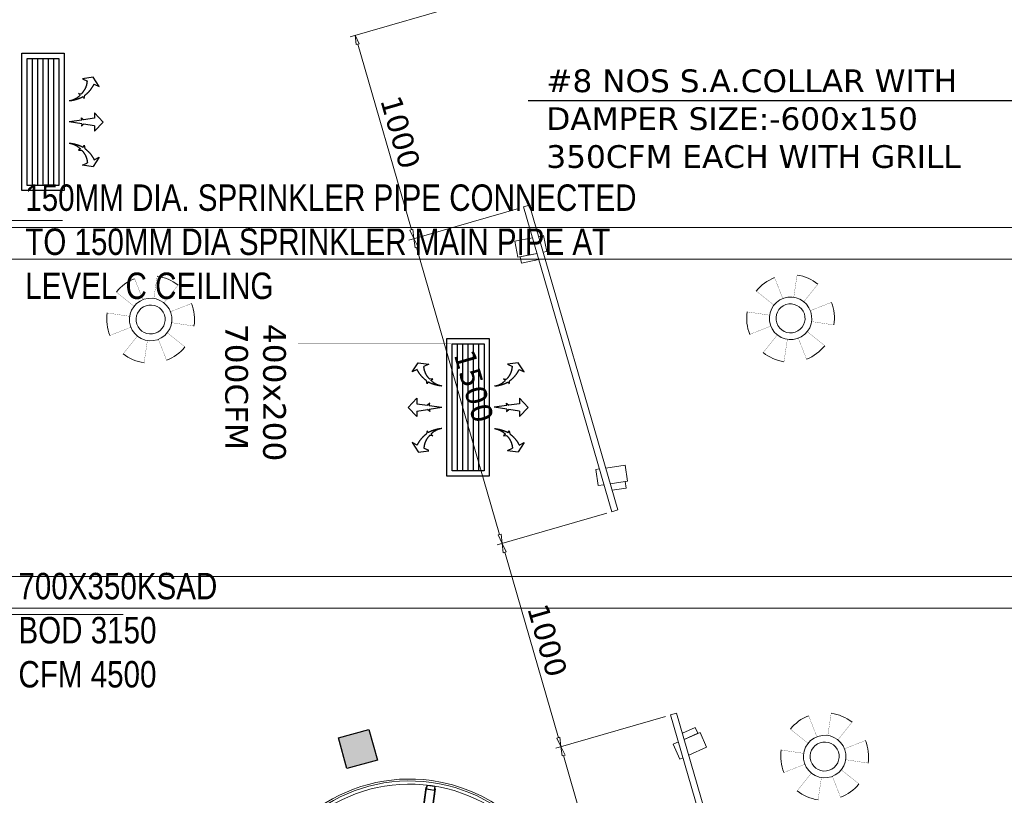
# Model space of a CAD drawing. Header units: millimetres. Extents: x 504675 to 860349, y -23215 to 63575.
# Tile 175 of 177: x 589879 to 594531, y 33752 to 37418. Entities that reach past the tile are written whole.
import ezdxf

# ---------------------------------------------------------------- set-up
doc = ezdxf.new("R2010")
doc.units = ezdxf.units.MM
doc.header["$LTSCALE"] = 10
doc.header["$PDMODE"] = 35
doc.header["$PDSIZE"] = -1000
doc.linetypes.add('LEVEL-F-OVERALL LAYOUT$0$HIDDEN', pattern=[0.375, 0.25, -0.125])
doc.layers.get('0').update_dxf_attribs({"linetype": 'CONTINUOUS'})
doc.layers.get('Defpoints').update_dxf_attribs({"color": 253, "linetype": 'CONTINUOUS'})
doc.layers.add('A CEILING', color=7, linetype='CONTINUOUS', lineweight=0, true_color=0x0095c7)
for name, color, linetype, lineweight in [('ARCH', 8, 'CONTINUOUS', 0), ('Ceiling', 35, 'CONTINUOUS', 5), ('DIM', 8, 'CONTINUOUS', 15), ('F-RETAIL ANNO-TEXT', 7, 'CONTINUOUS', 9), ('LEVEL - C OVERALL LAYOUT$0$A-EQPM', 8, 'CONTINUOUS', 5), ('MEPTEK-SAD', 6, 'CONTINUOUS', 30), ('MEPTEK-TEXT', 7, 'CONTINUOUS', 30), ('MEPTEL LINEAR GRILL', 5, 'CONTINUOUS', 30), ('title', 3, 'CONTINUOUS', 0), ('VJA-FF-PENDENT SPRINKLER HEAD', 3, 'CONTINUOUS', 0)]:
    doc.layers.add(name, color=color, linetype=linetype, lineweight=lineweight)
for name, color, linetype in [('LEVEL - C OVERALL LAYOUT$0$RECS_COLUMN', 8, 'CONTINUOUS'), ('LEVEL - C OVERALL LAYOUT$0$RECS_COLUMN HATCH', 8, 'CONTINUOUS'), ('LEVEL-F-OVERALL LAYOUT$0$DASH1L', 8, 'LEVEL-F-OVERALL LAYOUT$0$HIDDEN')]:
    doc.layers.add(name, color=color, linetype=linetype)
doc.styles.add('2 Arial_regular_annotative', font='arial.ttf', dxfattribs={"width": 0.8, "height": 2})
doc.styles.add('2.25 Arial_regular_annotative', font='arial.ttf', dxfattribs={"width": 0.8, "height": 2.25})
doc.styles.add('AR', font='arial.ttf')
doc.styles.get("Standard").update_dxf_attribs({"font": 'verdana.ttf'})
doc.dimstyles.new('A-DIM-2-ANNOTATIVE', dxfattribs={"dimtxt": 2, "dimasz": 1.5, "dimexe": 1, "dimexo": 1, "dimgap": 0.5, "dimtad": 1, "dimdec": 0, "dimrnd": 5, "dimzin": 0, "dimdsep": 46, "dimtxsty": '2 Arial_regular_annotative', "dimblk": 'OBLIQUE', "dimcen": 0, "dimdle": 1, "dimclrd": 256, "dimclre": 256, "dimadec": 0, "dimazin": 0, "dimtfac": 1, "dimtdec": 0, "dimtix": 1, "dimtmove": 2, "dimatfit": 3, "dimfxl": 2, "dimtolj": 1, "dimtzin": 0, "dimlwd": -1, "dimlwe": -1, "dimarcsym": 1})
doc.dimstyles.new('ARA-100', dxfattribs={"dimtxt": 100, "dimasz": 2.5, "dimexe": 25, "dimexo": 25, "dimtad": 0, "dimdec": 0, "dimrnd": 5, "dimtxsty": 'AR', "dimblk": 'ARCHTICK', "dimcen": 2.5, "dimclrd": 256, "dimclre": 256, "dimclrt": 256, "dimadec": 0, "dimazin": 0, "dimtfac": 1, "dimtdec": 0, "dimtix": 1, "dimtmove": 1, "dimatfit": 3, "dimfxl": 1, "dimlwd": -1, "dimlwe": -1, "dimarcsym": 1})
doc.dimstyles.new('LBF 50', dxfattribs={"dimscale": 25, "dimtxt": 1.75, "dimasz": 1.75, "dimexe": 1, "dimexo": 1, "dimgap": 1, "dimtad": 1, "dimdec": 0, "dimrnd": 5, "dimzin": 12, "dimdsep": 46, "dimtxsty": 'Standard', "dimblk": 'CLOSEDBLANK', "dimcen": 0, "dimclrd": 256, "dimclre": 256, "dimclrt": 256, "dimadec": 0, "dimazin": 3, "dimtfac": 1, "dimtdec": 0, "dimtofl": 0, "dimtmove": 0, "dimatfit": 3, "dimldrblk": 'CLOSEDBLANK', "dimfxl": 0.18, "dimtolj": 1, "dimtzin": 0, "dimlwd": -1, "dimlwe": -1, "dimarcsym": 0})

# ---------------------------------------------------------------- blocks, each defined once
blk = doc.blocks.new('LEVEL - C OVERALL LAYOUT$0$Column Cladding - Column Cladding- 1200mm-V38-LEVEL C - PART PLAN 20')
at = {"layer": 'LEVEL - C OVERALL LAYOUT$0$A-EQPM', "color": 53}
for p, q in [((-23, 719.2), (-23, 603)), ((-20, 719.2), (-23, 719.2)), ((-20, 729.7), (-20, 710.4)), ((-20, 600), (-20, 719.2)), ((-20, 710.4), (20, 710.4)), ((-18, 712.4), (-18, 728.4)), ((-18, 728.4), (18, 728.4)), ((18, 712.4), (-18, 712.4)), ((9.4, 730.4), (-9.4, 730.4)), ((-6.5, 730.4), (9.4, 730.4)), ((18, 728.4), (18, 712.4)), ((20, 710.4), (20, 729.7)), ((23, 719.2), (20, 719.2)), ((20, 719.2), (20, 600)), ((23, 603), (23, 719.2)), ((-23, 603), (-54.1, 596.6)), ((-54.1, 596.6), (-53.3, 593.1)), ((-53.3, 593.1), (-20, 600)), ((20, 600), (53.3, 593.1)), ((54.1, 596.6), (23, 603)), ((53.3, 593.1), (54.1, 596.6)), ((-603, 23), (-596.6, 54.1)), ((-593.1, 53.3), (-600, 20)), ((-596.6, 54.1), (-593.1, 53.3)), ((596.6, 54.1), (593.1, 53.3)), ((593.1, 53.3), (600, 20)), ((603, 23), (596.6, 54.1)), ((-730.4, -9.4), (-730.4, 9.4)), ((-730.4, 6.5), (-730.4, -9.4)), ((-729.7, 20), (-710.4, 20)), ((-728.4, 18), (-728.4, -18)), ((-712.4, 18), (-728.4, 18)), ((-719.2, 20), (-719.2, 23)), ((-719.2, 23), (-603, 23)), ((-600, 20), (-719.2, 20)), ((-712.4, -18), (-712.4, 18)), ((-710.4, 20), (-710.4, -20)), ((600, 20), (719.2, 20)), ((719.2, 23), (603, 23)), ((729.7, 20), (710.4, 20)), ((710.4, 20), (710.4, -20)), ((712.4, -18), (712.4, 18)), ((712.4, 18), (728.4, 18)), ((719.2, 20), (719.2, 23)), ((728.4, 18), (728.4, -18)), ((730.4, -9.4), (730.4, 9.4)), ((730.4, 6.5), (730.4, -9.4)), ((-710.4, -20), (-729.7, -20)), ((-728.4, -18), (-712.4, -18)), ((-719.2, -20), (-600, -20)), ((-719.2, -23), (-719.2, -20)), ((-603, -23), (-719.2, -23)), ((-596.6, -54.1), (-603, -23)), ((-600, -20), (-593.1, -53.3)), ((600, -20), (593.1, -53.3)), ((596.6, -54.1), (603, -23)), ((719.2, -20), (600, -20)), ((603, -23), (719.2, -23)), ((710.4, -20), (729.7, -20)), ((728.4, -18), (712.4, -18)), ((719.2, -23), (719.2, -20)), ((-593.1, -53.3), (-596.6, -54.1)), ((593.1, -53.3), (596.6, -54.1)), ((-54.1, -596.5), (-53.3, -593)), ((-23, -602.9), (-54.1, -596.5)), ((-53.3, -593), (-20, -599.9)), ((-23, -719.1), (-23, -602.9)), ((-20, -599.9), (-20, -719.1)), ((20, -599.9), (53.3, -593)), ((20, -719.1), (20, -599.9)), ((54.1, -596.5), (23, -602.9)), ((23, -602.9), (23, -719.1)), ((53.3, -593), (54.1, -596.5)), ((-20, -719.1), (-23, -719.1)), ((-20, -710.3), (20, -710.3)), ((-20, -729.7), (-20, -710.3)), ((-18, -712.3), (-18, -728.3)), ((18, -712.3), (-18, -712.3)), ((-18, -728.3), (18, -728.3)), ((11.4, -730.3), (-11.4, -730.3)), ((-6.5, -730.3), (11.4, -730.3)), ((18, -728.3), (18, -712.3)), ((20, -710.3), (20, -729.7)), ((23, -719.1), (20, -719.1))]:
    blk.add_line(p, q, dxfattribs=at)
at = {"layer": 'LEVEL - C OVERALL LAYOUT$0$A-EQPM', "color": 253, "lineweight": 5}
for radius, start, end in [(755, 90, 270), (746, 360, 180), (755, 270, 90), (731, 0, 180), (600, 109.5052, 111.9239), (600, 95.8552, 97.3727), (600, 82.6273, 84.1448), (600, 68.0761, 70.4948), (600, 123.9603, 125.8779), (600, 54.1221, 56.0397), (600, 137.7734, 138.4615), (600, 41.5385, 42.2266), (600, 150.9777, 153.3199), (600, 26.6801, 29.0223), (600, 165.31, 167.4912), (600, 12.5088, 14.69), (746, 180, 360), (731, 180, 0), (600, 192.5088, 194.69), (600, 345.31, 347.4912), (600, 206.6801, 209.0223), (600, 330.9777, 333.3199), (600, 221.5385, 222.2266), (600, 317.7734, 318.4615), (600, 234.1221, 236.0397), (600, 303.9603, 305.8779), (600, 248.0761, 250.4948), (600, 289.5052, 291.9239), (600, 262.6273, 264.1448), (600, 275.8552, 277.3727)]:
    blk.add_arc((0, 0), radius, start, end, dxfattribs=at)
blk = doc.blocks.new('LEVEL - C OVERALL LAYOUT$0$150 x150')
at = {"layer": 'LEVEL - C OVERALL LAYOUT$0$RECS_COLUMN HATCH', "ltscale": 0.25}
h = blk.add_hatch(color=256, dxfattribs=at)
h.dxf.hatch_style = 1
h.paths.add_polyline_path([(-75, 75), (75, 75), (75, -75), (-75, -75)])
at = {"layer": 'LEVEL - C OVERALL LAYOUT$0$RECS_COLUMN', "ltscale": 0.25}
blk.add_lwpolyline([(-75, 75), (75, 75), (75, -75), (-75, -75)], close=True, dxfattribs=at)
blk = doc.blocks.new('ARCH')
at = {"layer": 'LEVEL-F-OVERALL LAYOUT$0$DASH1L'}
h = blk.add_hatch(dxfattribs=at)
h.set_pattern_fill('ANGLE', color=8, scale=10, angle=352.0664)
h.set_pattern_definition([(352.0664444, (-404119.055, 373340.98), (9.6410197, 69.1814516), [50.8, -19.05]), (82.0664444, (-404119.055, 373340.98), (-69.1814516, 9.6410197), [50.8, -19.05])])
edge = h.paths.add_edge_path(flags=16)
edge.add_line((572074.7, 35847.1), (602196.9, 29528.2))
edge.add_line((602196.9, 29528.2), (599472.6, 39352))
edge.add_arc((597545.4, 38817.5), 2000, 15.4994, 89.9984)
edge.add_line((597545.4, 40817.5), (573256.1, 40817.5))
edge.add_arc((576210.3, 22394.2), 18658.7, 99.10996, 106.69033)
edge.add_line((570851.6, 40266.8), (572074.7, 35847.1))
h.paths.add_polyline_path([(583373.8, 40816), (583374.1, 40875), (586424.1, 40859.1), (586423.9, 40816)], flags=16)
h.paths.add_polyline_path([(600840.9, 34605.1), (600792.8, 34591.5), (599498, 39260.6), (599546.1, 39274.3)])
h.paths.add_polyline_path([(587210.4, 32671.8), (587195, 32598.4), (582693, 33542.8), (582708.4, 33616.2)])
edge = h.paths.add_edge_path()
edge.add_line((572071.7, 35387.9), (601863.3, 29138.4))
edge.add_arc((601986.5, 29725.6), 600, 258.1526, 375.4994)
edge.add_line((602564.7, 29886), (599906.3, 39472.3))
edge.add_arc((597545.4, 38817.5), 2450, 15.4994, 89.9984)
edge.add_line((597545.4, 41267.5), (573220.5, 41267.5))
edge.add_arc((576210.3, 22394.2), 19108.7, 99.00183, 106.23582)
edge.add_arc((571035.5, 40164.8), 600, 106.2358, 195.469)
edge.add_line((570457.2, 40004.7), (571616.6, 35815.1))
edge.add_arc((572194.9, 35975.1), 600, 195.469, 258.1526)
h.paths.add_polyline_path([(587210.4, 32671.8), (587195.4, 32600.5), (587195.4, 32600.5)])
at = {"rotation": 105.4656246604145}
blk.add_blockref('LEVEL - C OVERALL LAYOUT$0$150 x150', (591477.1, 33970.8), dxfattribs=at)
at = {"color": 253, "lineweight": 5, "rotation": 352.0664444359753}
blk.add_blockref('LEVEL - C OVERALL LAYOUT$0$Column Cladding - Column Cladding- 1200mm-V38-LEVEL C - PART PLAN 20', (591721.7, 33073.9), dxfattribs=at)
at = {"layer": 'title', "color": 1, "lineweight": 5, "insert": (577040, 35608.9), "char_height": 86.949, "width": 695.32, "attachment_point": 1}
blk.add_mtext('\\pi134.95826;{\\C8;Kitchen \\P\\pi215.22135;door}', dxfattribs=at)
blk = doc.blocks.new('ghsrez')
at = {"layer": 'A CEILING'}
for points in [[(831017.2, 109456.1), (831006.1, 109536.9), (831082.2, 109547.4), (831094.8, 109456.1)], [(831017.2, 109456.1), (831007.5, 109526.4), (830977.2, 109522.2), (830986.3, 109456.1)], [(832234.1, 109456.1), (832232.1, 109479.1), (832155.6, 109472.7), (832157, 109456.1)], [(831098.9, 109426.1), (831101.1, 109409.9), (831025, 109399.5), (831021.3, 109426.1)], [(832159.5, 109426.1), (832166.3, 109345), (832135.8, 109342.5), (832128.8, 109426.1)], [(832159.5, 109426.1), (832167.2, 109334.4), (832243.8, 109340.9), (832236.6, 109426.1)]]:
    blk.add_lwpolyline(points, dxfattribs=at)
blk.add_lwpolyline([(830888.4, 109456.1), (832388.4, 109456.1), (832388.4, 109426.1), (830888.4, 109426.1)], close=True, dxfattribs=at)
blk = doc.blocks.new('A$C612674dd')
at = {"xscale": -1}
blk.add_blockref('ghsrez', (831638.4, -109441.1), dxfattribs=at)
blk = doc.blocks.new('A$C21e53253')
at = {"ltscale": 0.25, "rotation": 286.126833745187}
blk.add_blockref('A$C612674dd', (2387.8, -3431), dxfattribs=at)
at = {"ltscale": 0.25, "xscale": -1, "rotation": 286.1268337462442}
blk.add_blockref('A$C612674dd', (3082.2, -5832.6), dxfattribs=at)
blk = doc.blocks.new('_ClosedBlank')
at = {"color": 0, "linetype": 'ByBlock', "lineweight": -2}
for p, q in [((-1, 0.17), (0, 0)), ((-1, 0.17), (-1, -0.17)), ((0, 0), (-1, -0.17))]:
    blk.add_line(p, q, dxfattribs=at)
blk = doc.blocks.new('*D64')
at = {"layer": 'Defpoints', "color": 0, "ltscale": 0.25, "transparency": 16777216}
for p in [(592010.8, 37502.3), (592259.7, 36533.3), (591742, 36383.6)]:
    blk.add_point(p, dxfattribs=at)
at = {"layer": 'DIM', "ltscale": 0.25}
for p, q in [((591986.8, 37495.4), (591440.2, 37337.3)), ((591476.4, 37302.2), (591729.8, 36425.7)), ((592235.7, 36526.4), (591718, 36376.7))]:
    blk.add_line(p, q, dxfattribs=at)
at = {"layer": 'DIM', "ltscale": 0.25, "xscale": 43.75, "yscale": 43.75, "zscale": 43.75}
for p, rotation in [((591464.2, 37344.3), 106.1268337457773), ((591742, 36383.6), 286.1268337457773)]:
    blk.add_blockref('_ClosedBlank', p, dxfattribs=dict(at, rotation=rotation))
at = {"layer": 'DIM', "ltscale": 0.25, "insert": (591677.1, 36885.4), "char_height": 100, "attachment_point": 5, "rotation": 286.1268}
blk.add_mtext('\\A1;1000', dxfattribs=at)
blk = doc.blocks.new('*D65')
at = {"layer": 'Defpoints', "color": 0, "ltscale": 0.25, "transparency": 16777216}
for p in [(592259.7, 36533.3), (592676.4, 35092.4), (592158.6, 34942.7)]:
    blk.add_point(p, dxfattribs=at)
at = {"layer": 'DIM', "ltscale": 0.25}
for p, q in [((592235.7, 36526.4), (591718, 36376.7)), ((591754.1, 36341.6), (592146.5, 34984.7)), ((592652.4, 35085.4), (592134.6, 34935.7))]:
    blk.add_line(p, q, dxfattribs=at)
at = {"layer": 'DIM', "ltscale": 0.25, "xscale": 43.75, "yscale": 43.75, "zscale": 43.75}
for p, rotation in [((591742, 36383.6), 106.1268337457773), ((592158.6, 34942.7), 286.1268337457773)]:
    blk.add_blockref('_ClosedBlank', p, dxfattribs=dict(at, rotation=rotation))
at = {"layer": 'DIM', "ltscale": 0.25, "insert": (592024.3, 35684.5), "char_height": 100, "attachment_point": 5, "rotation": 286.1268}
blk.add_mtext('\\A1;1500', dxfattribs=at)
blk = doc.blocks.new('*D66')
at = {"layer": 'Defpoints', "color": 0, "ltscale": 0.25, "transparency": 16777216}
for p in [(592676.4, 35092.4), (592954.1, 34131.7), (592436.4, 33982)]:
    blk.add_point(p, dxfattribs=at)
at = {"layer": 'DIM', "ltscale": 0.25}
for p, q in [((592652.4, 35085.4), (592134.6, 34935.7)), ((592170.8, 34900.6), (592424.2, 34024)), ((592930.1, 34124.8), (592412.4, 33975.1))]:
    blk.add_line(p, q, dxfattribs=at)
at = {"layer": 'DIM', "ltscale": 0.25, "xscale": 43.75, "yscale": 43.75, "zscale": 43.75}
for p, rotation in [((592158.6, 34942.7), 106.1268337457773), ((592436.4, 33982), 286.1268337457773)]:
    blk.add_blockref('_ClosedBlank', p, dxfattribs=dict(at, rotation=rotation))
at = {"layer": 'DIM', "ltscale": 0.25, "insert": (592371.5, 34483.7), "char_height": 100, "attachment_point": 5, "rotation": 286.1268}
blk.add_mtext('\\A1;1000', dxfattribs=at)
blk = doc.blocks.new('*D67')
at = {"layer": 'Defpoints', "color": 0, "ltscale": 0.25, "transparency": 16777216}
for p in [(592954.1, 34131.7), (593370.8, 32690.7), (592853, 32541)]:
    blk.add_point(p, dxfattribs=at)
at = {"layer": 'DIM', "ltscale": 0.25}
for p, q in [((592930.1, 34124.8), (592412.4, 33975.1)), ((592448.5, 33940), (592840.9, 32583.1)), ((593346.8, 32683.8), (592829, 32534.1))]:
    blk.add_line(p, q, dxfattribs=at)
at = {"layer": 'DIM', "ltscale": 0.25, "xscale": 43.75, "yscale": 43.75, "zscale": 43.75}
for p, rotation in [((592436.4, 33982), 106.1268337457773), ((592853, 32541), 286.1268337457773)]:
    blk.add_blockref('_ClosedBlank', p, dxfattribs=dict(at, rotation=rotation))
at = {"layer": 'DIM', "ltscale": 0.25, "insert": (592718.7, 33282.9), "char_height": 100, "attachment_point": 5, "rotation": 286.1268}
blk.add_mtext('\\A1;1500', dxfattribs=at)
blk = doc.blocks.new('SPRINKLER HEAD 41')
at = {"layer": 'VJA-FF-PENDENT SPRINKLER HEAD', "lineweight": 0, "const_width": 0.001}
for points in [[(-0.0429, 0.1053), (-0.0818, 0.2047)], [(0.0088, 0.1111), (0.0248, 0.2167)], [(-0.0848, 0.0745), (-0.1682, 0.1411)], [(0.123, 0.1737), (0.0564, 0.0903)], [(0.1867, 0.0874), (0.0873, 0.0484)], [(-0.1056, 0.0268), (-0.2111, 0.0428)], [(-0.0998, -0.0249), (-0.1992, -0.0638)], [(0.1986, -0.0192), (0.0931, -0.0032)], [(-0.0689, -0.0667), (-0.1355, -0.1501)], [(-0.0373, -0.1931), (-0.0213, -0.0875)], [(0.0693, -0.1811), (0.0304, -0.0818)], [(0.1557, -0.1175), (0.0723, -0.0509)]]:
    blk.add_lwpolyline(points, dxfattribs=at)
at = {"layer": 'VJA-FF-PENDENT SPRINKLER HEAD', "lineweight": 0}
for major_axis, start_param, end_param in [((0.1794, 0.1036), 1.420416, 1.944015), ((0.1795, 0.1036), 0.373598, 0.897197), ((0.087, 0.0502), 1.570792, 7.853977), ((0.0594, 0.0343), 1.570786, 7.853971), ((0.1794, 0.1036), -0.673853, -0.150255), ((0.1795, 0.1036), 2.467936, 2.991535), ((0.1794, 0.1036), 4.562135, 5.085733), ((0.1795, 0.1036), 3.51515, 4.038748)]:
    blk.add_ellipse((-0.0062, 0.0118), major_axis=major_axis, ratio=1, start_param=start_param, end_param=end_param, dxfattribs=at)
blk = doc.blocks.new('_OBLIQUE')
at = {"color": 0, "linetype": 'ByBlock', "lineweight": -2}
for p, q in [((-0.5, -0.5), (0.5, 0.5)), ((0, 0), (0, 0))]:
    blk.add_line(p, q, dxfattribs=at)
blk = doc.blocks.new('*U167')
at = {"color": 8}
for p, q in [((25, 150), (625, 150)), ((25, 125), (625, 125)), ((25, 100), (625, 100)), ((25, 75), (625, 75)), ((25, 50), (625, 50))]:
    blk.add_line(p, q, dxfattribs=at)
blk.add_lwpolyline([(0, 0), (0, 200), (650, 200), (650, 0)], close=True)
at = {"color": 1}
blk.add_lwpolyline([(25, 25), (25, 175), (625, 175), (625, 25)], close=True, dxfattribs=at)
blk = doc.blocks.new('A$C479C3BDC')
for p, q in [((-140.6, 166.9), (-112.9, 210.6)), ((-112.9, 211.8), (-62.1, 205)), ((-62.1, 203.8), (-85.4, 193)), ((-117.2, 178.3), (-140.6, 166.9)), ((-69.9, 110.5), (-73.5, 125.8)), ((-65.9, 119.5), (-69.9, 110.5)), ((-43.9, 134.1), (-57.7, 132.9)), ((-52.1, 127), (-43.9, 134.1)), ((-119.4, 43.8), (-159.8, 0.6)), ((-159.8, 0.6), (-119.4, -42.6)), ((-119.4, 18.1), (-119.4, 43.8)), ((-119.4, 18.1), (-67.8, 10)), ((-57.6, 20.1), (-67.7, 10.5)), ((-59.7, 9.4), (-57.6, 20.1)), ((-59.7, 9.4), (0, 0)), ((-59.7, -8.2), (0, 0)), ((-119.4, -16.9), (-67.8, -10)), ((-119.4, -42.6), (-119.4, -16.9)), ((-57.6, -18.9), (-67.7, -9.4)), ((-59.7, -8.2), (-57.6, -18.9)), ((-69.9, -110.5), (-73.5, -125.8)), ((-65.9, -119.5), (-69.9, -110.5)), ((-43.9, -134.1), (-57.7, -132.9)), ((-52.1, -127), (-43.9, -134.1)), ((-140.6, -166.9), (-112.9, -210.6)), ((-117.2, -178.3), (-140.6, -166.9)), ((-112.9, -210.6), (-62.1, -203.8)), ((-62.1, -203.8), (-85.4, -193))]:
    blk.add_line(p, q)
for points, weights in [([(-57.7, 132.9), (-74.4, 148.9), (-84.1, 169.9), (-85.4, 193)], [1, 0.953547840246, 0.953547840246, 1]), ([(-73.5, 125.8), (-92.1, 139.6), (-107, 157.5), (-117.2, 178.3)], [1, 0.981468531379, 0.981468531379, 1]), ([(-0.1, 100.3), (-23.1, 102.5), (-45.3, 109), (-65.9, 119.5)], [1, 0.988355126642, 0.988355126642, 1]), ([(-0.1, 100.3), (-20.1, 103.1), (-38.1, 112.4), (-52.1, 127)], [1, 0.963520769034, 0.963520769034, 1]), ([(-73.5, -125.8), (-92.1, -139.6), (-107, -157.5), (-117.2, -178.3)], [1, 0.981468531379, 0.981468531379, 1]), ([(-57.7, -132.9), (-74.4, -148.9), (-84.1, -169.9), (-85.4, -193)], [1, 0.953547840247, 0.953547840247, 1]), ([(-0.1, -100.3), (-23.1, -102.5), (-45.3, -109), (-65.9, -119.5)], [1, 0.988355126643, 0.988355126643, 1]), ([(-0.1, -100.3), (-20.1, -103.1), (-38.1, -112.4), (-52.1, -127)], [1, 0.963520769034, 0.963520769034, 1])]:
    blk.add_rational_spline(points, weights, degree=3)
blk = doc.blocks.new('_ArchTick')
at = {"color": 0, "linetype": 'ByBlock', "const_width": 0.15}
blk.add_lwpolyline([(-0.5, -0.5), (0.5, 0.5)], dxfattribs=at)
blk = doc.blocks.new('hvac')
at = {"layer": 'F-RETAIL ANNO-TEXT', "insert": (599874.8, -200229.7), "char_height": 125, "width": 3696.039, "attachment_point": 1, "style": '2.25 Arial_regular_annotative'}
blk.add_mtext('700X350KSAD\\PBOD 3150\\PCFM 4500', dxfattribs=at)
at = {"layer": 'F-RETAIL ANNO-TEXT', "color": 5}
blk.add_leader([(599400.5, -199680.4), (599803.9, -200427.1), (600368.9, -200427.1)], dimstyle='A-DIM-2-ANNOTATIVE', override={"dimscale": 0, "dimasz": 150, "dimtad": 0, "dimclrd": 5}, dxfattribs=at)
blk = doc.blocks.new('sprinkler')
at = {"layer": 'F-RETAIL ANNO-TEXT', "insert": (807388.5, -418520.4), "char_height": 125, "width": 3035.167, "attachment_point": 1, "style": '2.25 Arial_regular_annotative'}
blk.add_mtext('150MM DIA. SPRINKLER PIPE CONNECTED TO 150MM DIA SPRINKLER MAIN PIPE AT LEVEL C CEILING', dxfattribs=at)
at = {"layer": 'F-RETAIL ANNO-TEXT', "color": 5}
blk.add_leader([(803962.9, -417792.1), (806999.1, -418690.6), (807564.1, -418690.6)], dimstyle='A-DIM-2-ANNOTATIVE', override={"dimscale": 0, "dimasz": 150, "dimtad": 0, "dimclrd": 5}, dxfattribs=at)

msp = doc.modelspace()

# ---------------------------------------------------------------- linework, layer by layer
at = {"layer": 'Ceiling', "color": 1, "ltscale": 0.25}
for p, q in [((571959.5, 36435.8), (600281.3, 36435.8)), ((572001, 36285.8), (600322.9, 36285.8)), ((577305.7, 34785.8), (600738.9, 34785.8)), ((578020.7, 34635.8), (600780.5, 34635.8))]:
    msp.add_line(p, q, dxfattribs=at)
at = {"layer": 'MEPTEK-SAD', "ltscale": 0.25, "const_width": 0.1, "flags": 128}
for points in [[(591194, 35065.7), (591194, 38481)], [(590794, 35065.7), (590794, 38381)], [(590794, 37335), (590694, 37235), (590694, 36635)], [(590065, 37235), (590694, 37235)], [(590065, 36635), (590794, 36635)], [(591194, 35886), (591923, 35886)], [(591194, 35286), (591923, 35286)], [(590744, 35065.7), (591244, 35065.7)]]:
    msp.add_lwpolyline(points, dxfattribs=at)

# ---------------------------------------------------------------- block references
for name, p in [('sprinkler', (-217482.8, 455159.9)), ('hvac', (-10001.4, 235033.1)), ('hvac', (-10001.4, 235033.1))]:
    msp.add_blockref(name, p)
at = {"ltscale": 0.25}
msp.add_blockref('A$C21e53253', (590094.6, 39248), dxfattribs=at)
at = {"rotation": 105.4656246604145}
msp.add_blockref('LEVEL - C OVERALL LAYOUT$0$150 x150', (591477.1, 33970.8), dxfattribs=at)
at = {"layer": 'ARCH'}
msp.add_blockref('ARCH', (0, 0), dxfattribs=at)
at = {"layer": 'MEPTEK-SAD', "lineweight": 0, "ltscale": 50, "yscale": 1.001251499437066, "zscale": 1.001251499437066, "rotation": 180}
for p, xscale in [((590113.6, 36935), 1.001251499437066), ((591874.3, 35586), -1.001251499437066), ((592121.6, 35586), 1.001251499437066)]:
    msp.add_blockref('A$C479C3BDC', p, dxfattribs=dict(at, xscale=xscale))
at = {"layer": 'MEPTEL LINEAR GRILL', "rotation": 90}
for p in [(590090, 36610), (592098, 35261)]:
    msp.add_blockref('*U167', p, dxfattribs=at)
at = {"layer": 'VJA-FF-PENDENT SPRINKLER HEAD', "lineweight": 0, "xscale": 1000, "yscale": 1000, "zscale": 1000}
for p in [(590504.2, 35989.2), (593527.2, 35994.5), (593688.2, 33923.5)]:
    msp.add_blockref('SPRINKLER HEAD 41', p, dxfattribs=at)

# ---------------------------------------------------------------- texts
at = {"layer": 'MEPTEK-TEXT', "insert": (592367.2, 37183.1), "char_height": 107.381, "attachment_point": 1}
msp.add_mtext_dynamic_manual_height_columns('#8 NOS S.A.COLLAR WITH DAMPER SIZE:-600x150\\P350CFM EACH WITH GRILL', width=2312.756, gutter_width=1, heights=[0], dxfattribs=at)
at = {"layer": 'MEPTEK-TEXT', "insert": (591137, 35980), "char_height": 107.38, "attachment_point": 1, "rotation": 270}
msp.add_mtext_dynamic_manual_height_columns('400x200\\P700CFM', width=1237.81, gutter_width=1, heights=[0], dxfattribs=at)

# ---------------------------------------------------------------- dimensions: what is measured, and where the dimension line sits
at = {"layer": 'DIM', "color": 1, "ltscale": 0.25}
for base, p1, p2, picture, middle in [((591742, 36383.6), (592010.8, 37502.3), (592259.7, 36533.3), '*D64', (591677.1, 36885.4)), ((592158.6, 34942.7), (592259.7, 36533.3), (592676.4, 35092.4), '*D65', (592024.3, 35684.5)), ((592436.4, 33982), (592676.4, 35092.4), (592954.1, 34131.7), '*D66', (592371.5, 34483.7)), ((592853, 32541), (592954.1, 34131.7), (593370.8, 32690.7), '*D67', (592718.7, 33282.9))]:
    dim = msp.add_linear_dim(base=base, p1=p1, p2=p2, angle=106.1268, dimstyle='LBF 50', override={"dimtxt": 4, "dimtad": 3}, dxfattribs=at)
    dim.commit()
    dim.dimension.update_dxf_attribs({"geometry": picture, "text_midpoint": middle})

# ---------------------------------------------------------------- leaders
at = {"layer": 'MEPTEK-TEXT'}
msp.add_leader([(594983.9, 35893.9), (594736.2, 37035), (592282.2, 37035)], dimstyle='ARA-100', override={"dimasz": 150, "dimfxl": 0.18, "dimtfill": 1}, dxfattribs=at)

doc.saveas('drawing.dxf')
